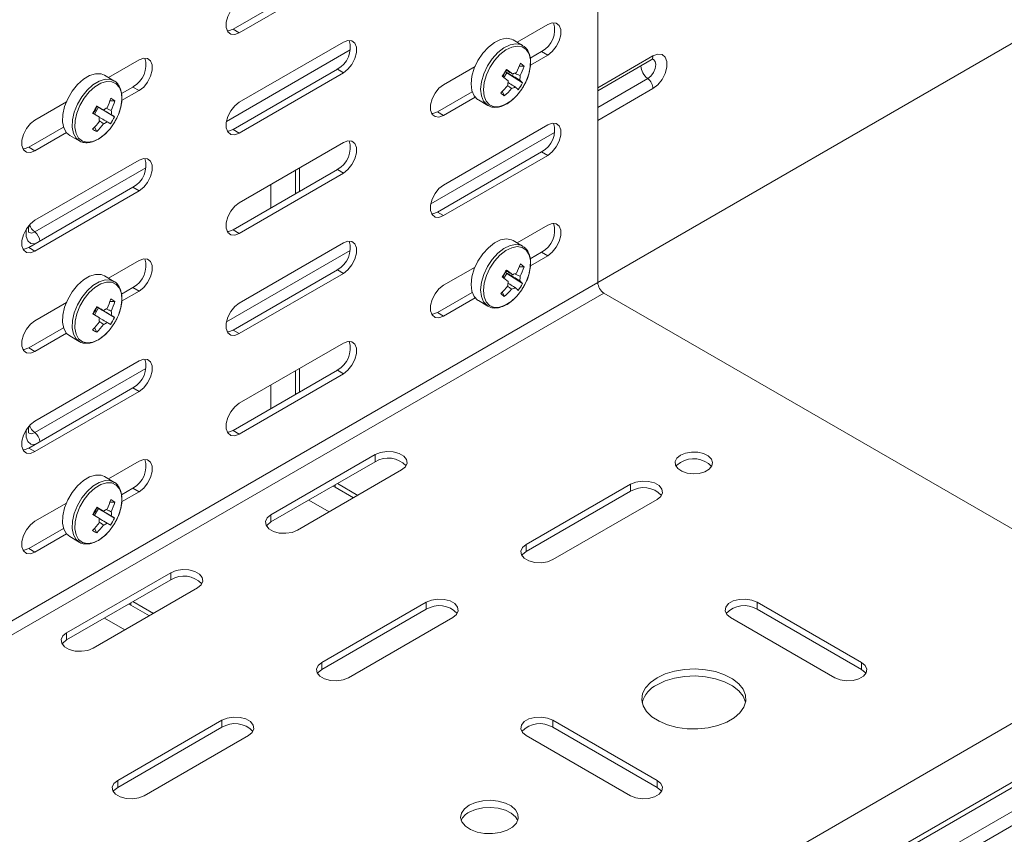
# Model space of a CAD drawing. Header units: millimetres. Extents: x -337 to 4147, y -1590 to -64.
# Tile 16 of 41: x 2395 to 2565, y -1419 to -1278. Entities that reach past the tile are written whole.
import ezdxf

# ---------------------------------------------------------------- set-up
doc = ezdxf.new("R2010")
doc.units = ezdxf.units.MM

msp = doc.modelspace()

# ---------------------------------------------------------------- linework, layer by layer
at = {"color": 7, "linetype": 'Continuous', "lineweight": 15}
for p, q in [((2494.83, -1323.73), (2494.83, -1216.24)), ((2431.72, -1279.94), (2449.76, -1269.53)), ((2450.82, -1270.14), (2432.79, -1280.55)), ((2480.86, -1282.19), (2486.17, -1279.13)), ((2494.83, -1323.73), (2571.56, -1279.44)), ((2432.79, -1292.59), (2450.82, -1282.19)), ((2481.8, -1282.74), (2480.16, -1281.79)), ((2481.87, -1282.78), (2481.8, -1282.74)), ((2483.13, -1284.96), (2485.11, -1283.82)), ((2486.17, -1284.43), (2483.17, -1286.17)), ((2410.15, -1288.31), (2415.46, -1285.24)), ((2494.83, -1290.59), (2504.07, -1285.25)), ((2411.09, -1288.86), (2409.45, -1287.91)), ((2431.72, -1297.29), (2449.76, -1286.88)), ((2450.82, -1287.49), (2432.79, -1297.9)), ((2468.14, -1289.54), (2473.59, -1286.39)), ((2478.55, -1288.27), (2479.07, -1287.48)), ((2478.83, -1287.26), (2479.07, -1287.48)), ((2481.81, -1289.23), (2479.07, -1287.48)), ((2482.06, -1286.35), (2481.23, -1286.36)), ((2412.41, -1291.09), (2414.4, -1289.94)), ((2415.46, -1290.55), (2412.44, -1292.29)), ((2467.08, -1294.23), (2473.1, -1290.76)), ((2478.66, -1291.49), (2478.26, -1290.74)), ((2397.43, -1295.65), (2402.88, -1292.51)), ((2411.25, -1292.32), (2410.42, -1292.33)), ((2473.59, -1291.7), (2468.14, -1294.84)), ((2474.16, -1292.18), (2475.8, -1293.13)), ((2407.72, -1294.62), (2408.41, -1293.44)), ((2408.14, -1293.28), (2408.41, -1293.44)), ((2411.22, -1295.09), (2408.41, -1293.44)), ((2468.14, -1306.89), (2486.17, -1296.48)), ((2396.37, -1300.35), (2402.39, -1296.87)), ((2402.88, -1297.81), (2397.43, -1300.96)), ((2408.12, -1297.65), (2407.72, -1296.91)), ((2403.45, -1298.3), (2405.09, -1299.25)), ((2432.79, -1309.95), (2450.82, -1299.54)), ((2467.08, -1311.58), (2485.11, -1301.17)), ((2397.43, -1313), (2415.46, -1302.6)), ((2486.17, -1301.79), (2468.14, -1312.19)), ((2431.72, -1314.64), (2449.76, -1304.23)), ((2450.82, -1304.84), (2432.79, -1315.25)), ((2442.51, -1308.21), (2442.51, -1304.33)), ((2443.22, -1308.01), (2443.22, -1303.92)), ((2396.37, -1317.7), (2414.4, -1307.29)), ((2415.46, -1307.9), (2397.43, -1318.31)), ((2438.27, -1306.78), (2438.27, -1310.87)), ((2442.5, -1308.42), (2442.51, -1308.21)), ((2480.86, -1316.9), (2486.17, -1313.83)), ((2432.79, -1327.3), (2450.82, -1316.89)), ((2481.8, -1317.44), (2480.16, -1316.49)), ((2481.87, -1317.48), (2481.8, -1317.44)), ((2483.13, -1319.67), (2485.11, -1318.52)), ((2410.15, -1323.01), (2415.46, -1319.95)), ((2486.17, -1319.14), (2483.17, -1320.87)), ((2431.72, -1331.99), (2449.76, -1321.58)), ((2468.14, -1324.24), (2473.59, -1321.09)), ((2478.83, -1321.97), (2479.07, -1322.18)), ((2482.06, -1321.06), (2481.23, -1321.06)), ((2411.09, -1323.56), (2409.45, -1322.61)), ((2450.82, -1322.2), (2432.79, -1332.6)), ((2699.77, -1323.08), (2452.28, -1465.95)), ((2478.55, -1322.98), (2479.07, -1322.18)), ((2481.81, -1323.94), (2479.07, -1322.18)), ((2412.41, -1325.79), (2414.4, -1324.64)), ((2415.46, -1325.25), (2412.44, -1327)), ((2467.08, -1328.93), (2473.1, -1325.46)), ((2478.66, -1326.19), (2478.26, -1325.44)), ((2397.43, -1330.36), (2402.88, -1327.21)), ((2411.25, -1327.02), (2410.42, -1327.04)), ((2473.59, -1326.4), (2468.14, -1329.55)), ((2474.16, -1326.88), (2475.8, -1327.83)), ((2595.68, -1383.17), (2495.89, -1325.57)), ((2407.72, -1329.32), (2408.41, -1328.15)), ((2408.14, -1327.98), (2408.41, -1328.15)), ((2411.22, -1329.79), (2408.41, -1328.15)), ((2396.37, -1335.05), (2402.39, -1331.58)), ((2408.12, -1332.35), (2407.72, -1331.62)), ((2402.88, -1332.52), (2397.43, -1335.66)), ((2403.45, -1333), (2405.09, -1333.95)), ((2432.79, -1344.65), (2450.82, -1334.24)), ((2397.43, -1347.71), (2415.46, -1337.3)), ((2431.72, -1349.34), (2449.76, -1338.93)), ((2442.51, -1342.91), (2442.51, -1339.04)), ((2443.22, -1342.71), (2443.22, -1338.63)), ((2450.82, -1339.55), (2432.79, -1349.96)), ((2396.37, -1352.4), (2414.4, -1341.99)), ((2438.27, -1341.49), (2438.27, -1345.57)), ((2415.46, -1342.61), (2397.43, -1353.01)), ((2442.5, -1343.12), (2442.51, -1342.91)), ((2456.3, -1353.53), (2438.27, -1363.94)), ((2410.15, -1357.72), (2415.46, -1354.65)), ((2456.3, -1354.75), (2438.27, -1365.16)), ((2442.86, -1366.59), (2460.89, -1356.18)), ((2411.09, -1358.26), (2409.45, -1357.31)), ((2412.41, -1360.5), (2414.4, -1359.34)), ((2449.4, -1359.14), (2449.02, -1358.95)), ((2452.58, -1360.98), (2449.4, -1359.14)), ((2453.29, -1360.57), (2449.76, -1358.53)), ((2500.49, -1358.63), (2482.46, -1369.04)), ((2415.46, -1359.96), (2412.44, -1361.7)), ((2500.49, -1359.86), (2482.46, -1370.27)), ((2487.06, -1371.69), (2505.09, -1361.29)), ((2397.43, -1365.06), (2402.88, -1361.91)), ((2407.72, -1364.02), (2408.41, -1362.85)), ((2408.14, -1362.68), (2408.41, -1362.85)), ((2411.22, -1364.49), (2408.41, -1362.85)), ((2411.25, -1361.72), (2410.42, -1361.74)), ((2444.81, -1361.39), (2448.34, -1363.43)), ((2396.37, -1369.75), (2402.39, -1366.28)), ((2408.12, -1367.05), (2407.72, -1366.32)), ((2402.88, -1367.22), (2397.43, -1370.37)), ((2403.45, -1367.7), (2405.09, -1368.65)), ((2420.94, -1373.94), (2402.91, -1384.35)), ((2420.94, -1375.16), (2402.91, -1385.57)), ((2407.51, -1387), (2425.54, -1376.59)), ((2414.05, -1379.55), (2413.67, -1379.36)), ((2417.23, -1381.39), (2414.05, -1379.55)), ((2417.94, -1380.98), (2414.4, -1378.94)), ((2465.14, -1379.04), (2447.1, -1389.45)), ((2540.44, -1389.45), (2522.41, -1379.04)), ((2465.14, -1380.27), (2447.1, -1390.68)), ((2451.7, -1392.11), (2469.73, -1381.7)), ((2517.81, -1381.7), (2535.85, -1392.11)), ((2540.44, -1390.68), (2522.41, -1380.27)), ((2409.45, -1381.8), (2412.99, -1383.84)), ((2429.78, -1399.45), (2411.75, -1409.86)), ((2505.09, -1409.86), (2487.06, -1399.45)), ((2429.78, -1400.68), (2411.75, -1411.09)), ((2416.35, -1412.52), (2434.38, -1402.11)), ((2482.46, -1402.11), (2500.49, -1412.52)), ((2505.09, -1411.09), (2487.06, -1400.68))]:
    msp.add_line(p, q, dxfattribs=at)
at = {"color": 7, "linetype": 'Continuous', "lineweight": 0}
for p, q in [((2431.72, -1279.94), (2432.79, -1280.55)), ((2430.56, -1295.88), (2452, -1283.5)), ((2485.11, -1283.82), (2486.17, -1284.43)), ((2494.83, -1290.08), (2504.38, -1284.57)), ((2449.76, -1286.88), (2450.82, -1287.49)), ((2494.83, -1293.47), (2503.47, -1288.49)), ((2414.4, -1289.94), (2415.46, -1290.55)), ((2504.38, -1290.22), (2494.83, -1295.74)), ((2467.08, -1294.23), (2468.14, -1294.84)), ((2431.72, -1297.29), (2432.79, -1297.9)), ((2465.91, -1310.17), (2487.36, -1297.79)), ((2396.37, -1300.35), (2397.43, -1300.96)), ((2485.11, -1301.17), (2486.17, -1301.79)), ((2397.4, -1315.01), (2416.65, -1303.91)), ((2449.76, -1304.23), (2450.82, -1304.84)), ((2414.4, -1307.29), (2415.46, -1307.9)), ((2442.68, -1308.31), (2442.51, -1308.21)), ((2467.08, -1311.58), (2468.14, -1312.19)), ((2431.72, -1314.64), (2432.79, -1315.25)), ((2396.37, -1317.7), (2397.43, -1318.31)), ((2430.56, -1330.58), (2452, -1318.2)), ((2485.11, -1318.52), (2486.17, -1319.14)), ((2449.76, -1321.58), (2450.82, -1322.2)), ((2247.35, -1466.6), (2494.83, -1323.73)), ((2414.4, -1324.64), (2415.46, -1325.25)), ((2248.41, -1468.44), (2495.89, -1325.57)), ((2457.34, -1473.2), (2704.82, -1330.33)), ((2467.08, -1328.93), (2468.14, -1329.55)), ((2431.72, -1331.99), (2432.79, -1332.6)), ((2456.44, -1474.63), (2703.93, -1331.75)), ((2396.37, -1335.05), (2397.43, -1335.66)), ((2457.5, -1478.16), (2704.99, -1335.29)), ((2458.42, -1480.1), (2705.91, -1337.23)), ((2397.4, -1349.72), (2416.65, -1338.61)), ((2449.76, -1338.93), (2450.82, -1339.55)), ((2414.4, -1341.99), (2415.46, -1342.61)), ((2442.68, -1343.02), (2442.51, -1342.91)), ((2431.72, -1349.34), (2432.79, -1349.96)), ((2396.37, -1352.4), (2397.43, -1353.01)), ((2456.3, -1354.75), (2456.3, -1353.53)), ((2414.4, -1359.34), (2415.46, -1359.96)), ((2449.4, -1359.14), (2449.4, -1358.73)), ((2500.49, -1359.86), (2500.49, -1358.63)), ((2438.27, -1365.16), (2438.27, -1363.94)), ((2396.37, -1369.75), (2397.43, -1370.37)), ((2482.46, -1370.27), (2482.46, -1369.04)), ((2420.94, -1375.16), (2420.94, -1373.94)), ((2414.05, -1379.55), (2414.05, -1379.14)), ((2465.14, -1380.27), (2465.14, -1379.04)), ((2522.41, -1380.27), (2522.41, -1379.04)), ((2402.91, -1385.57), (2402.91, -1384.35)), ((2447.1, -1390.68), (2447.1, -1389.45)), ((2540.44, -1390.68), (2540.44, -1389.45)), ((2429.78, -1400.68), (2429.78, -1399.45)), ((2487.06, -1400.68), (2487.06, -1399.45)), ((2411.75, -1411.09), (2411.75, -1409.86)), ((2505.09, -1411.09), (2505.09, -1409.86))]:
    msp.add_line(p, q, dxfattribs=at)
at = {"color": 7, "linetype": 'Continuous', "lineweight": 15, "flags": 128}
for points in [[(2432.79, -1280.55), (2432, -1280.84), (2431.31, -1280.78), (2430.8, -1280.37), (2430.52, -1279.66), (2430.52, -1278.74), (2430.8, -1277.72), (2431.31, -1276.72), (2432, -1275.86), (2432.79, -1275.24)], [(2486.17, -1279.13), (2486.96, -1278.83), (2487.65, -1278.89), (2488.16, -1279.3), (2488.44, -1280.01), (2488.44, -1280.93), (2488.16, -1281.96), (2487.65, -1282.96), (2486.96, -1283.82), (2486.17, -1284.43)], [(2430.72, -1280.25), (2430.94, -1280.23), (2431.72, -1279.94)], [(2450.82, -1282.19), (2451.6, -1281.89), (2452.29, -1281.95), (2452.81, -1282.36), (2453.08, -1283.07), (2453.08, -1283.99), (2452.81, -1285.02), (2452.29, -1286.02), (2451.6, -1286.88), (2450.82, -1287.49)], [(2480.16, -1281.79), (2479.9, -1281.66), (2479.01, -1281.51), (2478, -1281.7), (2476.94, -1282.22), (2475.9, -1283.03), (2474.93, -1284.1), (2474.1, -1285.35), (2473.46, -1286.7), (2473.06, -1288.07), (2472.91, -1289.37), (2473.03, -1290.52), (2473.41, -1291.45), (2474.03, -1292.1), (2474.16, -1292.18)], [(2415.46, -1285.24), (2416.25, -1284.95), (2416.94, -1285.01), (2417.45, -1285.42), (2417.72, -1286.13), (2417.72, -1287.05), (2417.45, -1288.08), (2416.94, -1289.08), (2416.25, -1289.94), (2415.46, -1290.55)], [(2409.45, -1287.91), (2408.88, -1287.68), (2407.94, -1287.65), (2406.9, -1287.97), (2405.84, -1288.6), (2404.81, -1289.52), (2403.89, -1290.67), (2403.13, -1291.96), (2402.57, -1293.33), (2402.26, -1294.68), (2402.22, -1295.94), (2402.43, -1297.02), (2402.91, -1297.85), (2403.45, -1298.3)], [(2468.14, -1294.84), (2467.35, -1295.14), (2466.66, -1295.07), (2466.15, -1294.67), (2465.88, -1293.96), (2465.88, -1293.03), (2466.15, -1292.01), (2466.66, -1291.01), (2467.35, -1290.15), (2468.14, -1289.54)], [(2480.65, -1291.59), (2480.8, -1291.43), (2481.67, -1290.3)], [(2432.79, -1297.9), (2432, -1298.2), (2431.31, -1298.13), (2430.8, -1297.72), (2430.52, -1297.02), (2430.52, -1296.09), (2430.8, -1295.07), (2431.31, -1294.07), (2432, -1293.21), (2432.79, -1292.59)], [(2466.07, -1294.54), (2466.29, -1294.52), (2467.08, -1294.23)], [(2397.43, -1300.96), (2396.64, -1301.25), (2395.95, -1301.19), (2395.44, -1300.78), (2395.17, -1300.07), (2395.17, -1299.15), (2395.44, -1298.13), (2395.95, -1297.13), (2396.64, -1296.27), (2397.43, -1295.65)], [(2410.26, -1297.36), (2410.43, -1297.15), (2411.25, -1295.96)], [(2486.17, -1296.48), (2486.96, -1296.18), (2487.65, -1296.25), (2488.16, -1296.66), (2488.44, -1297.36), (2488.44, -1298.29), (2488.16, -1299.31), (2487.65, -1300.31), (2486.96, -1301.17), (2486.17, -1301.79)], [(2430.72, -1297.6), (2430.94, -1297.58), (2431.72, -1297.29)], [(2450.82, -1299.54), (2451.6, -1299.24), (2452.29, -1299.3), (2452.81, -1299.71), (2453.08, -1300.42), (2453.08, -1301.34), (2452.81, -1302.37), (2452.29, -1303.37), (2451.6, -1304.23), (2450.82, -1304.84)], [(2395.36, -1300.66), (2395.58, -1300.64), (2396.37, -1300.35)], [(2415.46, -1302.6), (2416.25, -1302.3), (2416.94, -1302.36), (2417.45, -1302.77), (2417.72, -1303.48), (2417.72, -1304.4), (2417.45, -1305.43), (2416.94, -1306.43), (2416.25, -1307.29), (2415.46, -1307.9)], [(2468.14, -1312.19), (2467.35, -1312.49), (2466.66, -1312.43), (2466.15, -1312.02), (2465.88, -1311.31), (2465.88, -1310.39), (2466.15, -1309.36), (2466.66, -1308.36), (2467.35, -1307.5), (2468.14, -1306.89)], [(2432.79, -1315.25), (2432, -1315.55), (2431.31, -1315.49), (2430.8, -1315.08), (2430.52, -1314.37), (2430.52, -1313.45), (2430.8, -1312.42), (2431.31, -1311.42), (2432, -1310.56), (2432.79, -1309.95)], [(2466.07, -1311.9), (2466.29, -1311.88), (2467.08, -1311.58)], [(2397.43, -1318.31), (2396.64, -1318.61), (2395.95, -1318.54), (2395.44, -1318.13), (2395.17, -1317.43), (2395.17, -1316.5), (2395.44, -1315.48), (2395.95, -1314.48), (2396.64, -1313.62), (2397.43, -1313)], [(2486.17, -1313.83), (2486.96, -1313.54), (2487.65, -1313.6), (2488.16, -1314.01), (2488.44, -1314.72), (2488.44, -1315.64), (2488.16, -1316.66), (2487.65, -1317.66), (2486.96, -1318.52), (2486.17, -1319.14)], [(2430.72, -1314.95), (2430.94, -1314.93), (2431.72, -1314.64)], [(2450.82, -1316.89), (2451.6, -1316.59), (2452.29, -1316.66), (2452.81, -1317.07), (2453.08, -1317.77), (2453.08, -1318.7), (2452.81, -1319.72), (2452.29, -1320.72), (2451.6, -1321.58), (2450.82, -1322.2)], [(2480.16, -1316.49), (2479.9, -1316.37), (2479.01, -1316.21), (2478, -1316.4), (2476.94, -1316.92), (2475.9, -1317.74), (2474.93, -1318.81), (2474.1, -1320.05), (2473.46, -1321.41), (2473.06, -1322.77), (2472.91, -1324.08), (2473.03, -1325.23), (2473.41, -1326.16), (2474.03, -1326.8), (2474.16, -1326.88)], [(2395.36, -1318.01), (2395.58, -1317.99), (2396.37, -1317.7)], [(2415.46, -1319.95), (2416.25, -1319.65), (2416.94, -1319.71), (2417.45, -1320.12), (2417.72, -1320.83), (2417.72, -1321.75), (2417.45, -1322.78), (2416.94, -1323.78), (2416.25, -1324.64), (2415.46, -1325.25)], [(2409.45, -1322.61), (2408.88, -1322.39), (2407.94, -1322.36), (2406.9, -1322.67), (2405.84, -1323.31), (2404.81, -1324.23), (2403.89, -1325.37), (2403.13, -1326.67), (2402.57, -1328.03), (2402.26, -1329.39), (2402.22, -1330.64), (2402.43, -1331.72), (2402.91, -1332.55), (2403.45, -1333)], [(2468.14, -1329.55), (2467.35, -1329.84), (2466.66, -1329.78), (2466.15, -1329.37), (2465.88, -1328.66), (2465.88, -1327.74), (2466.15, -1326.71), (2466.66, -1325.71), (2467.35, -1324.85), (2468.14, -1324.24)], [(2480.65, -1326.29), (2480.8, -1326.13), (2481.67, -1325.01)], [(2432.79, -1332.6), (2432, -1332.9), (2431.31, -1332.84), (2430.8, -1332.43), (2430.52, -1331.72), (2430.52, -1330.8), (2430.8, -1329.77), (2431.31, -1328.77), (2432, -1327.91), (2432.79, -1327.3)], [(2397.43, -1335.66), (2396.64, -1335.96), (2395.95, -1335.9), (2395.44, -1335.49), (2395.17, -1334.78), (2395.17, -1333.86), (2395.44, -1332.83), (2395.95, -1331.83), (2396.64, -1330.97), (2397.43, -1330.36)], [(2466.07, -1329.25), (2466.29, -1329.23), (2467.08, -1328.93)], [(2410.26, -1332.06), (2410.43, -1331.85), (2411.25, -1330.67)], [(2430.72, -1332.31), (2430.94, -1332.29), (2431.72, -1331.99)], [(2450.82, -1334.24), (2451.6, -1333.95), (2452.29, -1334.01), (2452.81, -1334.42), (2453.08, -1335.13), (2453.08, -1336.05), (2452.81, -1337.07), (2452.29, -1338.07), (2451.6, -1338.93), (2450.82, -1339.55)], [(2395.36, -1335.36), (2395.58, -1335.34), (2396.37, -1335.05)], [(2415.46, -1337.3), (2416.25, -1337), (2416.94, -1337.07), (2417.45, -1337.48), (2417.72, -1338.18), (2417.72, -1339.11), (2417.45, -1340.13), (2416.94, -1341.13), (2416.25, -1341.99), (2415.46, -1342.61)], [(2432.79, -1349.96), (2432, -1350.25), (2431.31, -1350.19), (2430.8, -1349.78), (2430.52, -1349.07), (2430.52, -1348.15), (2430.8, -1347.12), (2431.31, -1346.12), (2432, -1345.26), (2432.79, -1344.65)], [(2397.43, -1353.01), (2396.64, -1353.31), (2395.95, -1353.25), (2395.44, -1352.84), (2395.17, -1352.13), (2395.17, -1351.21), (2395.44, -1350.18), (2395.95, -1349.18), (2396.64, -1348.32), (2397.43, -1347.71)], [(2430.72, -1349.66), (2430.94, -1349.64), (2431.72, -1349.34)], [(2395.36, -1352.72), (2395.58, -1352.7), (2396.37, -1352.4)], [(2415.46, -1354.65), (2416.25, -1354.36), (2416.94, -1354.42), (2417.45, -1354.83), (2417.72, -1355.54), (2417.72, -1356.46), (2417.45, -1357.48), (2416.94, -1358.48), (2416.25, -1359.34), (2415.46, -1359.96)], [(2460.89, -1356.18), (2461.54, -1355.65), (2461.83, -1355.02), (2461.73, -1354.37), (2461.26, -1353.78), (2460.46, -1353.32), (2459.44, -1353.04), (2458.31, -1352.99), (2457.22, -1353.16), (2456.3, -1353.53)], [(2509.15, -1353.63), (2508.53, -1354.13), (2508.23, -1354.73), (2508.27, -1355.34), (2508.66, -1355.92), (2509.35, -1356.39), (2510.27, -1356.71), (2511.32, -1356.83), (2512.38, -1356.76), (2513.34, -1356.49), (2514.1, -1356.05), (2514.57, -1355.49), (2514.7, -1354.88), (2514.48, -1354.28), (2513.93, -1353.75), (2513.11, -1353.35), (2512.12, -1353.12), (2511.05, -1353.1), (2510.02, -1353.27), (2509.15, -1353.63)], [(2509.15, -1354.86), (2508.53, -1355.36), (2508.38, -1355.57)], [(2409.45, -1357.31), (2408.88, -1357.09), (2407.94, -1357.06), (2406.9, -1357.37), (2405.84, -1358.01), (2404.81, -1358.93), (2403.89, -1360.07), (2403.13, -1361.37), (2402.57, -1362.74), (2402.26, -1364.09), (2402.22, -1365.35), (2402.43, -1366.42), (2402.91, -1367.25), (2403.45, -1367.7)], [(2505.09, -1361.29), (2505.73, -1360.75), (2506.03, -1360.12), (2505.93, -1359.47), (2505.45, -1358.88), (2504.65, -1358.42), (2503.63, -1358.15), (2502.51, -1358.09), (2501.42, -1358.26), (2500.49, -1358.63)], [(2438.27, -1363.94), (2437.62, -1364.47), (2437.33, -1365.1), (2437.42, -1365.75), (2437.9, -1366.34), (2438.7, -1366.8), (2439.72, -1367.08), (2440.85, -1367.13), (2441.94, -1366.97), (2442.86, -1366.59)], [(2397.43, -1370.37), (2396.64, -1370.66), (2395.95, -1370.6), (2395.44, -1370.19), (2395.17, -1369.48), (2395.17, -1368.56), (2395.44, -1367.53), (2395.95, -1366.53), (2396.64, -1365.67), (2397.43, -1365.06)], [(2410.26, -1366.76), (2410.43, -1366.55), (2411.25, -1365.37)], [(2438.27, -1365.16), (2437.62, -1365.7), (2437.49, -1365.88)], [(2395.36, -1370.07), (2395.58, -1370.05), (2396.37, -1369.75)], [(2482.46, -1369.04), (2481.81, -1369.58), (2481.52, -1370.2), (2481.62, -1370.85), (2482.1, -1371.44), (2482.89, -1371.91), (2483.92, -1372.18), (2485.04, -1372.24), (2486.13, -1372.07), (2487.06, -1371.69)], [(2482.46, -1370.27), (2481.81, -1370.8), (2481.69, -1370.98)], [(2425.54, -1376.59), (2426.18, -1376.06), (2426.48, -1375.43), (2426.38, -1374.78), (2425.9, -1374.19), (2425.1, -1373.73), (2424.08, -1373.45), (2422.96, -1373.4), (2421.87, -1373.57), (2420.94, -1373.94)], [(2469.73, -1381.7), (2470.38, -1381.16), (2470.67, -1380.53), (2470.57, -1379.88), (2470.1, -1379.29), (2469.3, -1378.83), (2468.27, -1378.56), (2467.15, -1378.5), (2466.06, -1378.67), (2465.14, -1379.04)], [(2522.41, -1379.04), (2521.49, -1378.67), (2520.4, -1378.5), (2519.27, -1378.56), (2518.25, -1378.83), (2517.45, -1379.29), (2516.97, -1379.88), (2516.88, -1380.53), (2517.17, -1381.16), (2517.81, -1381.7)], [(2402.91, -1384.35), (2402.26, -1384.88), (2401.97, -1385.51), (2402.07, -1386.16), (2402.55, -1386.75), (2403.34, -1387.21), (2404.37, -1387.49), (2405.49, -1387.54), (2406.58, -1387.38), (2407.51, -1387)], [(2402.91, -1385.57), (2402.26, -1386.11), (2402.14, -1386.29)], [(2447.1, -1389.45), (2446.46, -1389.99), (2446.16, -1390.61), (2446.26, -1391.26), (2446.74, -1391.85), (2447.54, -1392.32), (2448.56, -1392.59), (2449.69, -1392.65), (2450.78, -1392.48), (2451.7, -1392.11)], [(2535.85, -1392.11), (2536.77, -1392.48), (2537.86, -1392.65), (2538.99, -1392.59), (2540.01, -1392.32), (2540.81, -1391.85), (2541.28, -1391.26), (2541.38, -1390.61), (2541.09, -1389.99), (2540.44, -1389.45)], [(2447.1, -1390.68), (2446.46, -1391.21), (2446.33, -1391.39)], [(2505.09, -1392.11), (2503.94, -1392.92), (2503.09, -1393.85), (2502.59, -1394.86), (2502.45, -1395.91), (2502.68, -1396.95), (2503.27, -1397.95), (2504.2, -1398.85), (2505.42, -1399.63), (2506.89, -1400.26), (2508.54, -1400.7), (2510.31, -1400.93), (2512.13, -1400.96), (2513.93, -1400.77), (2515.62, -1400.38), (2517.14, -1399.81), (2518.43, -1399.06), (2519.43, -1398.18), (2520.1, -1397.21), (2520.42, -1396.17), (2520.38, -1395.12), (2519.97, -1394.1), (2519.21, -1393.14), (2518.13, -1392.3), (2516.78, -1391.59), (2515.21, -1391.06), (2513.49, -1390.72), (2511.68, -1390.58), (2509.86, -1390.66), (2508.11, -1390.95), (2506.5, -1391.44), (2505.09, -1392.11)], [(2520.39, -1396.39), (2520.38, -1396.35), (2519.97, -1395.32), (2519.21, -1394.37), (2518.13, -1393.52), (2516.78, -1392.82), (2515.21, -1392.28), (2513.49, -1391.94), (2511.68, -1391.81), (2509.86, -1391.89), (2508.11, -1392.18), (2506.5, -1392.67), (2505.09, -1393.33)], [(2541.22, -1391.39), (2541.09, -1391.21), (2540.44, -1390.68)], [(2434.38, -1402.11), (2435.02, -1401.57), (2435.32, -1400.94), (2435.22, -1400.29), (2434.74, -1399.7), (2433.94, -1399.24), (2432.92, -1398.97), (2431.79, -1398.91), (2430.7, -1399.08), (2429.78, -1399.45)], [(2487.06, -1399.45), (2486.13, -1399.08), (2485.04, -1398.91), (2483.92, -1398.97), (2482.89, -1399.24), (2482.1, -1399.7), (2481.62, -1400.29), (2481.52, -1400.94), (2481.81, -1401.57), (2482.46, -1402.11)], [(2411.75, -1409.86), (2411.1, -1410.4), (2410.81, -1411.03), (2410.91, -1411.67), (2411.38, -1412.26), (2412.18, -1412.73), (2413.21, -1413), (2414.33, -1413.06), (2415.42, -1412.89), (2416.35, -1412.52)], [(2500.49, -1412.52), (2501.42, -1412.89), (2502.51, -1413.06), (2503.63, -1413), (2504.65, -1412.73), (2505.45, -1412.26), (2505.93, -1411.67), (2506.03, -1411.03), (2505.73, -1410.4), (2505.09, -1409.86)], [(2411.75, -1411.09), (2411.1, -1411.62), (2410.97, -1411.8)], [(2505.86, -1411.8), (2505.73, -1411.62), (2505.09, -1411.09)], [(2472.56, -1414.15), (2471.74, -1414.77), (2471.24, -1415.51), (2471.1, -1416.29), (2471.33, -1417.06), (2471.91, -1417.77), (2472.81, -1418.36), (2473.95, -1418.8), (2475.25, -1419.03), (2476.61, -1419.06), (2477.93, -1418.87), (2479.12, -1418.49), (2480.08, -1417.93), (2480.75, -1417.25), (2481.07, -1416.48), (2481.02, -1415.7), (2480.61, -1414.95), (2479.86, -1414.29), (2478.84, -1413.78), (2477.61, -1413.44), (2476.27, -1413.3), (2474.91, -1413.38), (2473.65, -1413.67), (2472.56, -1414.15)], [(2480.98, -1416.8), (2480.61, -1416.17), (2479.86, -1415.52), (2478.84, -1415), (2477.61, -1414.66), (2476.27, -1414.53), (2474.91, -1414.61), (2473.65, -1414.9), (2472.56, -1415.37)]]:
    msp.add_lwpolyline(points, dxfattribs=at)
at = {"color": 7, "linetype": 'Continuous', "lineweight": 0, "flags": 128}
for points in [[(2481.8, -1282.74), (2481.55, -1282.61), (2480.65, -1282.46), (2479.65, -1282.64), (2478.59, -1283.16), (2477.54, -1283.98), (2476.57, -1285.05), (2475.74, -1286.3), (2475.11, -1287.65), (2474.7, -1289.02), (2474.56, -1290.32), (2474.68, -1291.47), (2475.06, -1292.4), (2475.67, -1293.05), (2475.85, -1293.16)], [(2481.67, -1290.3), (2482.38, -1289.04), (2482.89, -1287.72), (2483.15, -1286.43), (2483.17, -1285.24), (2482.93, -1284.23), (2482.44, -1283.47), (2481.75, -1283), (2480.9, -1282.85), (2479.93, -1283.03), (2478.91, -1283.53), (2477.9, -1284.31), (2476.97, -1285.34), (2476.17, -1286.54), (2475.56, -1287.84), (2475.17, -1289.16), (2475.03, -1290.41), (2475.15, -1291.52), (2475.51, -1292.41), (2476.1, -1293.03), (2476.88, -1293.35), (2477.8, -1293.33), (2478.81, -1292.99), (2479.83, -1292.34), (2480.65, -1291.59)], [(2504.38, -1284.57), (2505.22, -1284.25), (2505.95, -1284.32), (2506.5, -1284.76), (2506.79, -1285.51), (2506.79, -1286.49), (2506.5, -1287.59), (2505.95, -1288.65), (2505.22, -1289.57), (2504.38, -1290.22)], [(2503.47, -1288.49), (2504.01, -1288.05), (2504.46, -1287.44), (2504.76, -1286.74), (2504.87, -1286.06), (2504.76, -1285.51), (2504.46, -1285.16), (2504.36, -1285.11)], [(2411.1, -1288.86), (2410.52, -1288.63), (2409.58, -1288.6), (2408.55, -1288.92), (2407.48, -1289.55), (2406.46, -1290.47), (2405.53, -1291.62), (2404.77, -1292.91), (2404.22, -1294.28), (2403.91, -1295.63), (2403.86, -1296.89), (2404.08, -1297.96), (2404.55, -1298.79), (2405.13, -1299.27)], [(2411.25, -1295.96), (2411.89, -1294.67), (2412.31, -1293.35), (2412.48, -1292.09), (2412.4, -1290.96), (2412.06, -1290.03), (2411.5, -1289.37), (2410.74, -1289.02), (2409.84, -1288.99), (2408.84, -1289.29), (2407.82, -1289.9), (2406.83, -1290.79), (2405.94, -1291.89), (2405.21, -1293.14), (2404.68, -1294.45), (2404.38, -1295.75), (2404.33, -1296.96), (2404.54, -1298), (2405, -1298.79), (2405.66, -1299.31), (2406.5, -1299.5), (2407.46, -1299.36), (2408.48, -1298.9), (2409.49, -1298.15), (2410.26, -1297.36)], [(2397.47, -1317.07), (2396.74, -1317), (2396.19, -1316.56), (2395.9, -1315.81), (2395.9, -1314.82), (2395.97, -1314.45)], [(2396.32, -1315.04), (2396.41, -1315.11), (2396.87, -1315.2), (2397.4, -1315.01)], [(2481.8, -1317.44), (2481.55, -1317.32), (2480.65, -1317.16), (2479.65, -1317.35), (2478.59, -1317.87), (2477.54, -1318.69), (2476.57, -1319.75), (2475.74, -1321), (2475.11, -1322.35), (2474.7, -1323.72), (2474.56, -1325.02), (2474.68, -1326.18), (2475.06, -1327.1), (2475.67, -1327.75), (2475.85, -1327.86)], [(2481.67, -1325.01), (2482.38, -1323.75), (2482.89, -1322.43), (2483.15, -1321.13), (2483.17, -1319.94), (2482.93, -1318.94), (2482.44, -1318.17), (2481.75, -1317.7), (2480.9, -1317.55), (2479.93, -1317.73), (2478.91, -1318.23), (2477.9, -1319.02), (2476.97, -1320.04), (2476.17, -1321.25), (2475.56, -1322.55), (2475.17, -1323.86), (2475.03, -1325.11), (2475.15, -1326.22), (2475.51, -1327.11), (2476.1, -1327.74), (2476.88, -1328.05), (2477.8, -1328.04), (2478.81, -1327.69), (2479.83, -1327.04), (2480.65, -1326.29)], [(2411.1, -1323.56), (2410.52, -1323.34), (2409.58, -1323.31), (2408.55, -1323.62), (2407.48, -1324.26), (2406.46, -1325.18), (2405.53, -1326.32), (2404.77, -1327.62), (2404.22, -1328.98), (2403.91, -1330.34), (2403.86, -1331.59), (2404.08, -1332.67), (2404.55, -1333.5), (2405.13, -1333.97)], [(2411.25, -1330.67), (2411.89, -1329.38), (2412.31, -1328.06), (2412.48, -1326.79), (2412.4, -1325.66), (2412.06, -1324.74), (2411.5, -1324.08), (2410.74, -1323.72), (2409.84, -1323.69), (2408.84, -1324), (2407.82, -1324.61), (2406.83, -1325.49), (2405.94, -1326.59), (2405.21, -1327.84), (2404.68, -1329.15), (2404.38, -1330.46), (2404.33, -1331.66), (2404.54, -1332.7), (2405, -1333.5), (2405.66, -1334.01), (2406.5, -1334.2), (2407.46, -1334.06), (2408.48, -1333.6), (2409.49, -1332.85), (2410.26, -1332.06)], [(2397.47, -1351.77), (2396.74, -1351.7), (2396.19, -1351.27), (2395.9, -1350.51), (2395.9, -1349.53), (2395.97, -1349.15)], [(2396.32, -1349.75), (2396.41, -1349.82), (2396.87, -1349.9), (2397.4, -1349.72)], [(2411.1, -1358.27), (2410.52, -1358.04), (2409.58, -1358.01), (2408.55, -1358.32), (2407.48, -1358.96), (2406.46, -1359.88), (2405.53, -1361.02), (2404.77, -1362.32), (2404.22, -1363.69), (2403.91, -1365.04), (2403.86, -1366.29), (2404.08, -1367.37), (2404.55, -1368.2), (2405.13, -1368.68)], [(2411.25, -1365.37), (2411.89, -1364.08), (2412.31, -1362.76), (2412.48, -1361.49), (2412.4, -1360.36), (2412.06, -1359.44), (2411.5, -1358.78), (2410.74, -1358.42), (2409.84, -1358.4), (2408.84, -1358.7), (2407.82, -1359.31), (2406.83, -1360.19), (2405.94, -1361.29), (2405.21, -1362.54), (2404.68, -1363.86), (2404.38, -1365.16), (2404.33, -1366.37), (2404.54, -1367.4), (2405, -1368.2), (2405.66, -1368.71), (2406.5, -1368.91), (2407.46, -1368.77), (2408.48, -1368.31), (2409.49, -1367.55), (2410.26, -1366.76)]]:
    msp.add_lwpolyline(points, dxfattribs=at)
at = {"color": 7, "linetype": 'Continuous', "lineweight": 15}
for centre, radius, start, end in [((2483.07, -1280.05), 4.29, 298.4613, 16.6991), ((2447.71, -1283.11), 4.29, 298.4606, 16.6998), ((2412.35, -1286.16), 4.29, 298.4612, 16.6992), ((2470.57, -1282.2), 11.45, 332.7748, 341.5858), ((2477.95, -1290.53), 5.86, 45.4302, 53.5428), ((2461.34, -1275.99), 20.81, 324.5135, 328.4093), ((2476.76, -1286.76), 2.13, 319.4432, 346.1973), ((2450.12, -1325.06), 47.9, 51.2227, 52.8353), ((2480.91, -1288.62), 1.2, 97.7904, 131.0084), ((2479.76, -1288.21), 1.64, 341.5182, 8.4188), ((2471.2, -1282.74), 11.45, 332.7755, 341.5851), ((2469.87, -1281.82), 12.24, 311.7697, 320.1948), ((2449.28, -1326.32), 48, 51.2245, 52.8336), ((2480.9, -1289.42), 1.64, 161.5205, 188.4165), ((2473.16, -1284.35), 9.94, 322.3789, 330.5437), ((2476.72, -1293.76), 6.81, 41.6502, 47.586), ((2485.43, -1282.93), 10.92, 227.3091, 231.6623), ((2470.5, -1282.36), 12.24, 311.7697, 320.1947), ((2479.74, -1289.01), 1.2, 277.7918, 311.0072), ((2475.94, -1294.94), 6.81, 41.6527, 47.5839), ((2399.13, -1288.71), 11.85, 335.8403, 344.4638), ((2407.21, -1298.16), 7.1, 55.3616, 61.9785), ((2399.83, -1289.14), 11.85, 335.8386, 344.4645), ((2406.1, -1292.9), 2.07, 309.5363, 349.5809), ((2389.82, -1283.27), 20.88, 327.61, 331.5069), ((2211.83, -1621.26), 380.88, 58.8949, 59.0966), ((2216.53, -1613.41), 373.15, 58.893, 59.0989), ((2410.29, -1294.91), 1.38, 104.2639, 134.3963), ((2409.25, -1294.34), 1.44, 344.6723, 14.0137), ((2384.48, -1337.28), 49.96, 57.6402, 58.4267), ((2399.01, -1288.73), 11.95, 314.7069, 323.2831), ((2399.71, -1289.15), 11.95, 314.7071, 323.2827), ((2409.99, -1295.52), 1.44, 164.6671, 194.0155), ((2408.95, -1294.96), 1.38, 284.2633, 314.3977), ((2384.04, -1338.06), 49.43, 57.636, 58.4308), ((2402.25, -1290.64), 10.01, 325.4904, 333.6258), ((2483.07, -1297.4), 4.29, 298.4612, 16.6992), ((2411.74, -1290.9), 7.66, 235.6027, 241.7374), ((2447.71, -1300.46), 4.29, 298.4606, 16.6998), ((2412.35, -1303.52), 4.29, 298.4612, 16.6992), ((2483.07, -1314.75), 4.29, 298.4612, 16.6992), ((2447.71, -1317.81), 4.29, 298.4605, 16.6999), ((2412.35, -1320.87), 4.29, 298.4612, 16.6992), ((2461.34, -1310.69), 20.81, 324.5135, 328.4092), ((2476.76, -1321.46), 2.13, 319.4436, 346.197), ((2450.12, -1359.77), 47.9, 51.2228, 52.8354), ((2470.57, -1316.9), 11.45, 332.7748, 341.5858), ((2471.2, -1317.44), 11.45, 332.7755, 341.5851), ((2477.95, -1325.23), 5.86, 45.4304, 53.5425), ((2449.28, -1361.03), 48.01, 51.2246, 52.8335), ((2480.9, -1324.12), 1.64, 161.5205, 188.4164), ((2480.91, -1323.33), 1.2, 97.7906, 131.0081), ((2479.76, -1322.92), 1.64, 341.5182, 8.4188), ((2476.72, -1328.46), 6.81, 41.6504, 47.586), ((2497.14, -1323.63), 2.31, 182.6059, 237.3944), ((2469.87, -1316.52), 12.24, 311.7697, 320.1948), ((2470.5, -1317.06), 12.24, 311.7697, 320.1948), ((2479.74, -1323.71), 1.2, 277.7913, 311.0076), ((2475.94, -1329.64), 6.81, 41.6523, 47.5841), ((2473.16, -1319.05), 9.94, 322.379, 330.5438), ((2399.13, -1323.42), 11.85, 335.8403, 344.4639), ((2407.21, -1332.87), 7.11, 55.3625, 61.9776), ((2399.83, -1323.85), 11.85, 335.8386, 344.4645), ((2485.43, -1317.63), 10.92, 227.309, 231.6623), ((2389.82, -1317.97), 20.88, 327.6102, 331.5071), ((2406.09, -1327.6), 2.08, 311.3076, 349.5205), ((2216.54, -1648.1), 373.13, 58.8928, 59.0987), ((2410.29, -1329.61), 1.38, 104.2632, 134.3974), ((2409.25, -1329.04), 1.44, 344.6722, 14.0137), ((2399.01, -1323.43), 11.95, 314.707, 323.2828), ((2213.12, -1653.83), 378.39, 58.8943, 59.0974), ((2409.99, -1330.23), 1.44, 164.6671, 194.0155), ((2402.25, -1325.34), 10.01, 325.4902, 333.626), ((2384.53, -1371.91), 49.87, 57.6394, 58.4274), ((2411.74, -1325.6), 7.66, 235.6021, 241.7381), ((2399.71, -1323.86), 11.95, 314.7067, 323.283), ((2408.95, -1329.66), 1.38, 284.2629, 314.3977), ((2384.05, -1372.74), 49.41, 57.636, 58.4313), ((2447.71, -1335.16), 4.29, 298.4605, 16.6999), ((2412.35, -1338.22), 4.29, 298.4611, 16.6993), ((2412.35, -1355.57), 4.29, 298.4611, 16.6993), ((2458.54, -1358.41), 4.29, 43.3124, 121.5352), ((2511.39, -1358.58), 4.34, 43.8446, 121.0028), ((2502.74, -1363.52), 4.29, 43.3131, 121.5345), ((2399.13, -1358.12), 11.85, 335.8403, 344.4638), ((2407.21, -1367.57), 7.11, 55.3619, 61.9782), ((2389.82, -1352.67), 20.88, 327.6101, 331.507), ((2406.09, -1362.3), 2.08, 311.3076, 349.5206), ((2216.91, -1682.19), 372.42, 58.8927, 59.099), ((2410.29, -1364.31), 1.38, 104.2635, 134.3972), ((2399.83, -1358.55), 11.85, 335.8386, 344.4645), ((2213.1, -1688.56), 378.42, 58.8943, 59.0973), ((2409.99, -1364.93), 1.44, 164.6671, 194.0155), ((2402.25, -1360.05), 10.01, 325.4902, 333.626), ((2409.25, -1363.75), 1.44, 344.6723, 14.0136), ((2384.54, -1406.6), 49.85, 57.6394, 58.4276), ((2399.01, -1358.13), 11.95, 314.7069, 323.2829), ((2399.71, -1358.56), 11.95, 314.7069, 323.2829), ((2408.95, -1364.36), 1.38, 284.2628, 314.3978), ((2384.05, -1407.45), 49.41, 57.6359, 58.4312), ((2411.74, -1360.31), 7.66, 235.6024, 241.7377), ((2423.19, -1378.82), 4.29, 43.313, 121.5345), ((2467.38, -1383.93), 4.29, 43.3123, 121.5349), ((2520.17, -1383.93), 4.29, 58.4655, 136.687), ((2507.11, -1397.64), 4.76, 115.1118, 164.7906), ((2432.03, -1404.34), 4.29, 43.3131, 121.5345), ((2484.81, -1404.34), 4.29, 58.4653, 136.6872), ((2473.76, -1417.86), 2.77, 115.783, 157.4316)]:
    msp.add_arc(centre, radius, start, end, dxfattribs=at)
at = {"color": 7, "linetype": 'Continuous', "lineweight": 0}
for centre, radius, start, end in [((2503.65, -1284.65), 0.732, 304.6481, 6.6648), ((2505.41, -1285.99), 3.16, 185.5525, 232.2062), ((2502.04, -1290.34), 2.34, 2.8788, 52.3737), ((2399.4, -1312.48), 3.22, 204.3786, 231.8128), ((2395.94, -1316.9), 2.39, 7.6017, 52.0943), ((2399.4, -1347.18), 3.22, 204.3787, 231.8128), ((2395.94, -1351.6), 2.39, 7.6017, 52.0943)]:
    msp.add_arc(centre, radius, start, end, dxfattribs=at)
at = {"color": 7, "linetype": 'Continuous', "lineweight": 15}
for points, knots in [([(2481.67, -1290.3), (2481.8, -1290.1), (2482.18, -1289.51), (2482.67, -1288.45), (2483.07, -1287.18), (2483.24, -1285.94), (2483.17, -1284.78), (2482.85, -1283.83), (2482.41, -1283.15), (2482.01, -1282.91), (2481.86, -1282.82)], [0, 0, 0, 0, 0.074832, 0.21671, 0.359146, 0.502332, 0.646664, 0.791777, 0.91968, 1, 1, 1, 1]), ([(2504.07, -1285.25), (2504.13, -1285.22), (2504.3, -1285.13), (2504.43, -1285.12), (2504.4, -1285.12), (2504.4, -1285.12)], [0, 0, 0, 0, 0.325948, 0.86382, 1, 1, 1, 1]), ([(2481.31, -1288.73), (2481.22, -1288.68), (2480.44, -1288.22), (2479.61, -1287.73), (2478.87, -1287.29), (2478.83, -1287.26)], [0, 0, 0, 0, 0.112771, 0.941794, 1, 1, 1, 1]), ([(2478.85, -1287), (2479.19, -1287.19), (2479.61, -1287.43), (2480.04, -1287.67), (2480.12, -1287.72)], [0, 0, 0, 0, 0.801453, 1, 1, 1, 1]), ([(2480.43, -1287.54), (2480.65, -1287.64), (2480.97, -1287.79), (2481.28, -1287.93), (2481.38, -1287.97)], [0, 0, 0, 0, 0.7012781, 1, 1, 1, 1]), ([(2411.25, -1295.96), (2411.37, -1295.75), (2411.71, -1295.14), (2412.14, -1294.07), (2412.45, -1292.8), (2412.53, -1291.59), (2412.36, -1290.49), (2411.93, -1289.59), (2411.47, -1289.04), (2411.14, -1288.9), (2411.09, -1288.88)], [0, 0, 0, 0, 0.078096, 0.226253, 0.375143, 0.525001, 0.676104, 0.827037, 0.973281, 1, 1, 1, 1]), ([(2479.91, -1290.2), (2479.82, -1290.14), (2479.6, -1289.97), (2479.37, -1289.81), (2479.23, -1289.71)], [0, 0, 0, 0, 0.367708, 1, 1, 1, 1]), ([(2479.3, -1289.18), (2479.61, -1289.37), (2480.03, -1289.61), (2480.44, -1289.86), (2480.53, -1289.91)], [0, 0, 0, 0, 0.772867, 1, 1, 1, 1]), ([(2475.88, -1293.13), (2476.02, -1293.21), (2476.41, -1293.44), (2477.19, -1293.49), (2478.14, -1293.33), (2479.13, -1292.86), (2479.99, -1292.27), (2480.46, -1291.76), (2480.64, -1291.57)], [0, 0, 0, 0, 0.107091, 0.293668, 0.483242, 0.680396, 0.882164, 1, 1, 1, 1]), ([(2408.06, -1293.2), (2408.4, -1293.39), (2408.81, -1293.63), (2409.23, -1293.87), (2409.32, -1293.92)], [0, 0, 0, 0, 0.799614, 1, 1, 1, 1]), ([(2410.64, -1294.72), (2410.54, -1294.67), (2409.76, -1294.21), (2408.93, -1293.73), (2408.19, -1293.3), (2408.14, -1293.28)], [0, 0, 0, 0, 0.112771, 0.941794, 1, 1, 1, 1]), ([(2409.86, -1293.64), (2410.03, -1293.71), (2410.29, -1293.83), (2410.55, -1293.95), (2410.64, -1293.99)], [0, 0, 0, 0, 0.638423, 1, 1, 1, 1]), ([(2409.29, -1296.3), (2409.21, -1296.24), (2408.98, -1296.08), (2408.75, -1295.91), (2408.6, -1295.81)], [0, 0, 0, 0, 0.366558, 1, 1, 1, 1]), ([(2408.72, -1295.26), (2409.03, -1295.43), (2409.43, -1295.66), (2409.82, -1295.89), (2409.92, -1295.95)], [0, 0, 0, 0, 0.7639989, 1, 1, 1, 1]), ([(2405.15, -1299.27), (2405.16, -1299.28), (2405.41, -1299.47), (2406.03, -1299.59), (2406.94, -1299.57), (2407.92, -1299.25), (2408.91, -1298.65), (2409.71, -1298), (2410.12, -1297.49), (2410.25, -1297.33)], [0, 0, 0, 0, 0.013249, 0.187912, 0.361892, 0.541828, 0.727977, 0.916348, 1, 1, 1, 1]), ([(2396.35, -1315.06), (2396.35, -1315.07), (2396.35, -1315.07), (2396.29, -1314.81), (2396.31, -1314.38), (2396.42, -1314.02), (2396.47, -1313.84)], [0, 0, 0, 0, 0.204449, 0.470679, 0.747064, 1, 1, 1, 1]), ([(2481.67, -1325.01), (2481.8, -1324.8), (2482.18, -1324.21), (2482.67, -1323.16), (2483.07, -1321.88), (2483.24, -1320.64), (2483.17, -1319.49), (2482.85, -1318.53), (2482.41, -1317.85), (2482.01, -1317.62), (2481.86, -1317.53)], [0, 0, 0, 0, 0.074832, 0.21671, 0.359146, 0.502332, 0.646664, 0.791777, 0.91968, 1, 1, 1, 1]), ([(2481.31, -1323.44), (2481.22, -1323.38), (2480.44, -1322.92), (2479.61, -1322.43), (2478.87, -1322), (2478.83, -1321.97)], [0, 0, 0, 0, 0.1127705, 0.9417939, 1, 1, 1, 1]), ([(2478.85, -1321.7), (2479.19, -1321.9), (2479.61, -1322.13), (2480.04, -1322.37), (2480.12, -1322.42)], [0, 0, 0, 0, 0.801453, 1, 1, 1, 1]), ([(2411.25, -1330.67), (2411.37, -1330.46), (2411.71, -1329.85), (2412.14, -1328.78), (2412.45, -1327.51), (2412.53, -1326.29), (2412.36, -1325.19), (2411.93, -1324.3), (2411.47, -1323.74), (2411.14, -1323.61), (2411.09, -1323.58)], [0, 0, 0, 0, 0.078095, 0.226253, 0.375143, 0.525, 0.676104, 0.827037, 0.973281, 1, 1, 1, 1]), ([(2480.55, -1322.3), (2480.73, -1322.38), (2481.01, -1322.51), (2481.28, -1322.63), (2481.38, -1322.68)], [0, 0, 0, 0, 0.656083, 1, 1, 1, 1]), ([(2479.91, -1324.9), (2479.82, -1324.84), (2479.6, -1324.68), (2479.37, -1324.51), (2479.23, -1324.41)], [0, 0, 0, 0, 0.367708, 1, 1, 1, 1]), ([(2479.39, -1323.94), (2479.67, -1324.11), (2480.06, -1324.34), (2480.44, -1324.56), (2480.53, -1324.62)], [0, 0, 0, 0, 0.7552392, 1, 1, 1, 1]), ([(2475.88, -1327.83), (2476.02, -1327.91), (2476.41, -1328.14), (2477.19, -1328.2), (2478.14, -1328.03), (2479.13, -1327.57), (2479.99, -1326.97), (2480.46, -1326.46), (2480.64, -1326.27)], [0, 0, 0, 0, 0.1070909, 0.2936682, 0.4832417, 0.6803955, 0.8821635, 1, 1, 1, 1]), ([(2408.06, -1327.9), (2408.4, -1328.09), (2408.81, -1328.33), (2409.23, -1328.57), (2409.32, -1328.62)], [0, 0, 0, 0, 0.799614, 1, 1, 1, 1]), ([(2410.64, -1329.43), (2410.54, -1329.37), (2409.76, -1328.92), (2408.93, -1328.44), (2408.19, -1328.01), (2408.14, -1327.98)], [0, 0, 0, 0, 0.112771, 0.941794, 1, 1, 1, 1]), ([(2409.86, -1328.34), (2410.03, -1328.42), (2410.29, -1328.53), (2410.55, -1328.65), (2410.64, -1328.7)], [0, 0, 0, 0, 0.638423, 1, 1, 1, 1]), ([(2409.29, -1331), (2409.21, -1330.94), (2408.98, -1330.78), (2408.75, -1330.61), (2408.6, -1330.51)], [0, 0, 0, 0, 0.366558, 1, 1, 1, 1]), ([(2408.72, -1329.96), (2409.03, -1330.13), (2409.43, -1330.37), (2409.82, -1330.6), (2409.92, -1330.65)], [0, 0, 0, 0, 0.763999, 1, 1, 1, 1]), ([(2405.15, -1333.97), (2405.16, -1333.98), (2405.41, -1334.18), (2406.03, -1334.29), (2406.94, -1334.27), (2407.92, -1333.95), (2408.91, -1333.36), (2409.71, -1332.7), (2410.12, -1332.19), (2410.25, -1332.04)], [0, 0, 0, 0, 0.01325, 0.187912, 0.361892, 0.541828, 0.727978, 0.916348, 1, 1, 1, 1]), ([(2396.35, -1349.77), (2396.35, -1349.77), (2396.35, -1349.78), (2396.29, -1349.52), (2396.31, -1349.08), (2396.42, -1348.72), (2396.47, -1348.55)], [0, 0, 0, 0, 0.20445, 0.470679, 0.747064, 1, 1, 1, 1]), ([(2411.25, -1365.37), (2411.37, -1365.16), (2411.71, -1364.55), (2412.14, -1363.48), (2412.45, -1362.21), (2412.53, -1361), (2412.36, -1359.89), (2411.93, -1359), (2411.47, -1358.45), (2411.14, -1358.31), (2411.09, -1358.29)], [0, 0, 0, 0, 0.0780955, 0.2262532, 0.375143, 0.5250004, 0.6761041, 0.8270373, 0.9732808, 1, 1, 1, 1]), ([(2408.06, -1362.6), (2408.4, -1362.79), (2408.81, -1363.04), (2409.23, -1363.28), (2409.32, -1363.33)], [0, 0, 0, 0, 0.799614, 1, 1, 1, 1]), ([(2410.64, -1364.13), (2410.54, -1364.07), (2409.76, -1363.62), (2408.93, -1363.14), (2408.19, -1362.71), (2408.14, -1362.68)], [0, 0, 0, 0, 0.112771, 0.941794, 1, 1, 1, 1]), ([(2408.59, -1364.59), (2408.94, -1364.79), (2409.38, -1365.04), (2409.82, -1365.3), (2409.92, -1365.35)], [0, 0, 0, 0, 0.787022, 1, 1, 1, 1]), ([(2409.86, -1363.05), (2410.03, -1363.12), (2410.29, -1363.24), (2410.55, -1363.36), (2410.64, -1363.4)], [0, 0, 0, 0, 0.638423, 1, 1, 1, 1]), ([(2409.29, -1365.71), (2409.21, -1365.65), (2408.97, -1365.47), (2408.73, -1365.3), (2408.57, -1365.19)], [0, 0, 0, 0, 0.350858, 1, 1, 1, 1]), ([(2405.15, -1368.67), (2405.16, -1368.69), (2405.41, -1368.88), (2406.03, -1368.99), (2406.94, -1368.98), (2407.92, -1368.65), (2408.91, -1368.06), (2409.71, -1367.4), (2410.12, -1366.9), (2410.25, -1366.74)], [0, 0, 0, 0, 0.01325, 0.187912, 0.361892, 0.541828, 0.727978, 0.916348, 1, 1, 1, 1])]:
    msp.add_open_spline(points, degree=3, knots=knots, dxfattribs=at)

doc.saveas('drawing.dxf')
